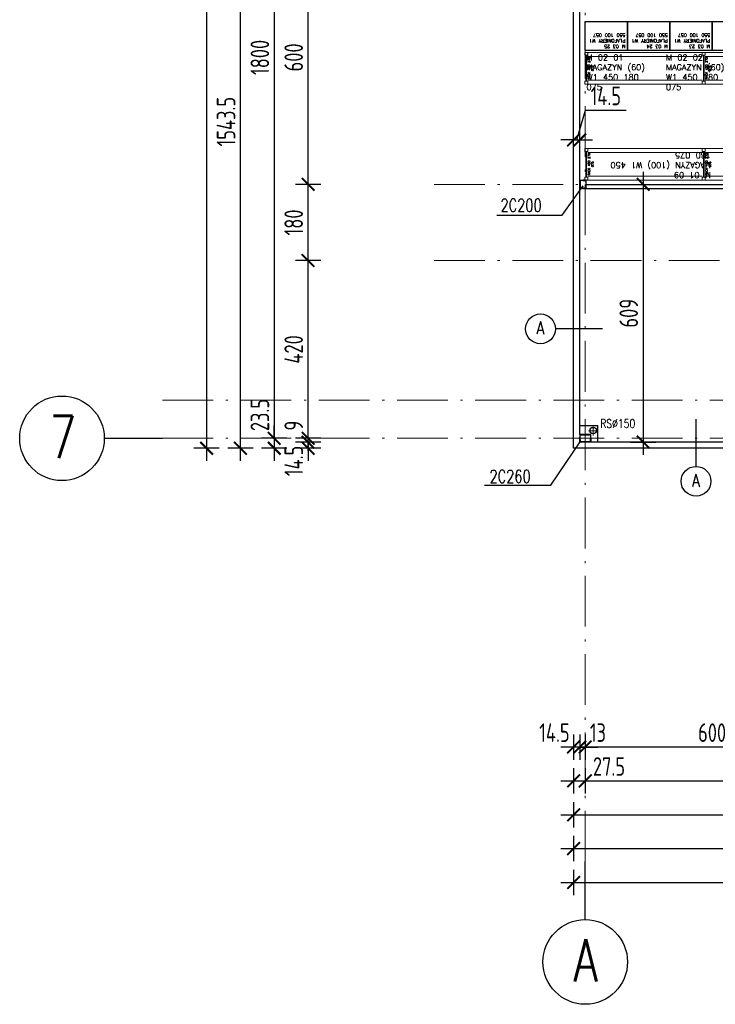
# Model space of a CAD drawing. Extents: x 153948 to 285449, y -89387 to -60195.
# Tile 6 of 108: x 247383 to 249028, y -87017 to -84690. Entities that reach past the tile are written whole.
import ezdxf
from ezdxf.enums import TextEntityAlignment as Align

# ---------------------------------------------------------------- set-up
doc = ezdxf.new("R2010")
doc.units = 0
doc.header["$LTSCALE"] = 100
doc.header["$MEASUREMENT"] = 0
doc.header["$PDMODE"] = 1
doc.linetypes.add('ACAD_ISO10W100', pattern=[18.5, 12, -3, 0.5, -3])
doc.layers.get('0').update_dxf_attribs({"linetype": 'CONTINUOUS'})
doc.layers.get('DEFPOINTS').update_dxf_attribs({"linetype": 'CONTINUOUS'})
for name, color, linetype in [('1', 2, 'CONTINUOUS'), ('K-STA', 2, 'CONTINUOUS'), ('R-----OP', 2, 'CONTINUOUS'), ('RS Minimasa VBA', 7, 'CONTINUOUS'), ('RYNNY', 2, 'CONTINUOUS'), ('SCIANY-GK', 11, 'CONTINUOUS'), ('TEXT', 11, 'CONTINUOUS'), ('TEXT1', 2, 'CONTINUOUS'), ('WYMIARY', 1, 'CONTINUOUS')]:
    doc.layers.add(name, color=color, linetype=linetype)
for name, color, linetype, lineweight in [('OSIE', 8, 'ACAD_ISO10W100', 15), ('PANELE', 3, 'CONTINUOUS', 25), ('rak550', 6, 'CONTINUOUS', 13), ('RS REGAŁY', 7, 'CONTINUOUS', 13)]:
    doc.layers.add(name, color=color, linetype=linetype, lineweight=lineweight)
doc.styles.add('DYBY-NORMALNY-0-8-N', font='ROMANS.SHX', dxfattribs={"width": 0.8})
doc.styles.get("Standard").update_dxf_attribs({"font": 'txt.shx'})
doc.styles.add('STYLE2', font='isocp.shx', dxfattribs={"width": 0.8})
doc.styles.add('TXT3', font='SIMPLEX.SHX', dxfattribs={"width": 0.75, "height": 40})
doc.dimstyles.new('KRESKI_100', dxfattribs={"dimscale": 20, "dimtxt": 2.2, "dimasz": 1.5, "dimexe": 1.5, "dimexo": 1.5, "dimgap": 0.6, "dimtad": 1, "dimdec": 1, "dimrnd": 0.5, "dimdsep": 46, "dimtxsty": 'STYLE2', "dimblk1": 'ARCHTICK', "dimblk2": 'ARCHTICK', "dimsah": 1, "dimcen": 2.5, "dimdle": 1.5, "dimclrd": 10, "dimclre": 10, "dimclrt": 15, "dimadec": 0, "dimazin": 0, "dimtfac": 1, "dimtdec": 1, "dimtmove": 1, "dimatfit": 3, "dimldrblk": 'ARCHTICK', "dimfxl": 1.5, "dimfxlon": 1, "dimtolj": 1, "dimtzin": 0, "dimarcsym": 0})

# ---------------------------------------------------------------- blocks, each defined once
blk = doc.blocks.new('SC260X2')
at = {"layer": '1'}
for points in [[(-13, 9), (-13, 0), (-12.4, 0), (-12.1, 7, -0.401015), (-11.1, 7.9), (11.1, 7.9, -0.401015), (12.1, 7), (12.4, 0), (13, 0), (13, 9)], [(-13, -9), (-13, 0), (-12.4, 0), (-12.1, -7, 0.401015), (-11.1, -7.9), (11.1, -7.9, 0.401015), (12.1, -7), (12.4, 0), (13, 0), (13, -9)]]:
    blk.add_lwpolyline(points, format="xyb", close=True, dxfattribs=at)
blk = doc.blocks.new('SC200X2')
at = {"layer": '1'}
for points in [[(-10, 7.5), (-10, 0), (-9.7, 0, 0.391021), (-9.1, 0.6), (-8.7, 5.6, -0.391021), (-7.6, 6.6), (7.6, 6.6, -0.391021), (8.7, 5.6), (9.1, 0.6, 0.391021), (9.7, 0), (10, 0), (10, 7.5)], [(-10, -7.5), (-10, 0), (-9.7, 0, -0.391021), (-9.1, -0.6), (-8.7, -5.6, 0.391021), (-7.6, -6.6), (7.6, -6.6, 0.391021), (8.7, -5.6), (9.1, -0.6, -0.391021), (9.7, 0), (10, 0), (10, -7.5)]]:
    blk.add_lwpolyline(points, format="xyb", close=True, dxfattribs=at)
blk = doc.blocks.new('_ARCHTICK')
at = {"color": 0, "linetype": 'ByBlock', "const_width": 0.15}
blk.add_lwpolyline([(-0.5, -0.5), (0.5, 0.5)], dxfattribs=at)
blk = doc.blocks.new('*D20')
at = {"layer": 'DEFPOINTS', "color": 0, "ltscale": 0.1, "transparency": 16777216}
for p in [(248692.9, -85703), (260307.9, -85703), (260307.9, -86729)]:
    blk.add_point(p, dxfattribs=at)
at = {"layer": 'WYMIARY', "color": 10, "lineweight": -2, "ltscale": 0.1, "transparency": 16777216}
for p, q in [((248692.9, -86699), (248692.9, -86759)), ((260307.9, -86699), (260307.9, -86759)), ((248662.9, -86729), (260337.9, -86729))]:
    blk.add_line(p, q, dxfattribs=at)
at = {"layer": 'WYMIARY', "color": 10, "lineweight": -2, "ltscale": 0.1, "transparency": 16777216, "xscale": 30, "yscale": 30, "zscale": 30, "rotation": 180}
blk.add_blockref('_ARCHTICK', (248692.9, -86729), dxfattribs=at)
at = {"layer": 'WYMIARY', "color": 10, "lineweight": -2, "ltscale": 0.1, "transparency": 16777216, "xscale": 30, "yscale": 30, "zscale": 30}
blk.add_blockref('_ARCHTICK', (260307.9, -86729), dxfattribs=at)
at = {"layer": 'WYMIARY', "color": 15, "ltscale": 0.1, "transparency": 16777216, "insert": (254500.4, -86695), "char_height": 44, "attachment_point": 5, "style": 'STYLE2'}
blk.add_mtext('\\A1;11615', dxfattribs=at)
blk = doc.blocks.new('*D21')
at = {"layer": 'DEFPOINTS', "color": 0, "ltscale": 0.1, "transparency": 16777216}
for p in [(248692.9, -85703), (252750.4, -86569), (252750.4, -86649)]:
    blk.add_point(p, dxfattribs=at)
at = {"layer": 'WYMIARY', "color": 10, "lineweight": -2, "ltscale": 0.1, "transparency": 16777216}
for p, q in [((248692.9, -86619), (248692.9, -86679)), ((252750.4, -86619), (252750.4, -86679)), ((248662.9, -86649), (252780.4, -86649))]:
    blk.add_line(p, q, dxfattribs=at)
at = {"layer": 'WYMIARY', "color": 10, "lineweight": -2, "ltscale": 0.1, "transparency": 16777216, "xscale": 30, "yscale": 30, "zscale": 30, "rotation": 180}
blk.add_blockref('_ARCHTICK', (248692.9, -86649), dxfattribs=at)
at = {"layer": 'WYMIARY', "color": 10, "lineweight": -2, "ltscale": 0.1, "transparency": 16777216, "xscale": 30, "yscale": 30, "zscale": 30}
blk.add_blockref('_ARCHTICK', (252750.4, -86649), dxfattribs=at)
at = {"layer": 'WYMIARY', "color": 15, "ltscale": 0.1, "transparency": 16777216, "insert": (250721.7, -86615), "char_height": 44, "attachment_point": 5, "style": 'STYLE2'}
blk.add_mtext('\\A1;4057.5', dxfattribs=at)
blk = doc.blocks.new('*D34')
at = {"layer": 'DEFPOINTS', "color": 0, "ltscale": 0.1, "transparency": 16777216}
for p in [(248692.9, -85703), (251450.4, -86489), (251450.4, -86569)]:
    blk.add_point(p, dxfattribs=at)
at = {"layer": 'WYMIARY', "color": 10, "lineweight": -2, "ltscale": 0.1, "transparency": 16777216}
for p, q in [((248692.9, -86539), (248692.9, -86599)), ((251450.4, -86539), (251450.4, -86599)), ((248662.9, -86569), (251480.4, -86569))]:
    blk.add_line(p, q, dxfattribs=at)
at = {"layer": 'WYMIARY', "color": 10, "lineweight": -2, "ltscale": 0.1, "transparency": 16777216, "xscale": 30, "yscale": 30, "zscale": 30, "rotation": 180}
blk.add_blockref('_ARCHTICK', (248692.9, -86569), dxfattribs=at)
at = {"layer": 'WYMIARY', "color": 10, "lineweight": -2, "ltscale": 0.1, "transparency": 16777216, "xscale": 30, "yscale": 30, "zscale": 30}
blk.add_blockref('_ARCHTICK', (251450.4, -86569), dxfattribs=at)
at = {"layer": 'WYMIARY', "color": 15, "ltscale": 0.1, "transparency": 16777216, "insert": (250071.7, -86535), "char_height": 44, "attachment_point": 5, "style": 'STYLE2'}
blk.add_mtext('\\A1;2757.5', dxfattribs=at)
blk = doc.blocks.new('*D41')
at = {"layer": 'DEFPOINTS', "color": 0, "ltscale": 0.1, "transparency": 16777216}
for p in [(248692.9, -86409), (248720.4, -86409), (248720.4, -86489)]:
    blk.add_point(p, dxfattribs=at)
at = {"layer": 'WYMIARY', "color": 10, "lineweight": -2, "ltscale": 0.1, "transparency": 16777216}
for p, q in [((248692.9, -86459), (248692.9, -86519)), ((248720.4, -86459), (248720.4, -86519)), ((248662.9, -86489), (248750.4, -86489))]:
    blk.add_line(p, q, dxfattribs=at)
at = {"layer": 'WYMIARY', "color": 10, "lineweight": -2, "ltscale": 0.1, "transparency": 16777216, "xscale": 30, "yscale": 30, "zscale": 30, "rotation": 180}
blk.add_blockref('_ARCHTICK', (248692.9, -86489), dxfattribs=at)
at = {"layer": 'WYMIARY', "color": 10, "lineweight": -2, "ltscale": 0.1, "transparency": 16777216, "xscale": 30, "yscale": 30, "zscale": 30}
blk.add_blockref('_ARCHTICK', (248720.4, -86489), dxfattribs=at)
at = {"layer": 'WYMIARY', "color": 15, "ltscale": 0.1, "transparency": 16777216, "insert": (248776.6, -86455), "char_height": 44, "attachment_point": 5, "style": 'STYLE2'}
blk.add_mtext('\\A1;27.5', dxfattribs=at)
blk = doc.blocks.new('*D42')
at = {"layer": 'DEFPOINTS', "color": 0, "ltscale": 0.1, "transparency": 16777216}
for p in [(248720.4, -86409), (250520.4, -86409), (250520.4, -86489)]:
    blk.add_point(p, dxfattribs=at)
at = {"layer": 'WYMIARY', "color": 10, "lineweight": -2, "ltscale": 0.1, "transparency": 16777216}
for p, q in [((248720.4, -86459), (248720.4, -86519)), ((250520.4, -86459), (250520.4, -86519)), ((248690.4, -86489), (250550.4, -86489))]:
    blk.add_line(p, q, dxfattribs=at)
at = {"layer": 'WYMIARY', "color": 10, "lineweight": -2, "ltscale": 0.1, "transparency": 16777216, "xscale": 30, "yscale": 30, "zscale": 30, "rotation": 180}
blk.add_blockref('_ARCHTICK', (248720.4, -86489), dxfattribs=at)
at = {"layer": 'WYMIARY', "color": 10, "lineweight": -2, "ltscale": 0.1, "transparency": 16777216, "xscale": 30, "yscale": 30, "zscale": 30}
blk.add_blockref('_ARCHTICK', (250520.4, -86489), dxfattribs=at)
at = {"layer": 'WYMIARY', "color": 15, "ltscale": 0.1, "transparency": 16777216, "insert": (249620.4, -86455), "char_height": 44, "attachment_point": 5, "style": 'STYLE2'}
blk.add_mtext('\\A1;1800', dxfattribs=at)
blk = doc.blocks.new('*D69')
at = {"layer": 'DEFPOINTS', "color": 0, "ltscale": 0.1, "transparency": 16777216}
for p in [(248720.4, -86329), (249320.4, -86329), (248720.4, -86409)]:
    blk.add_point(p, dxfattribs=at)
at = {"layer": 'WYMIARY', "color": 10, "lineweight": -2, "ltscale": 0.1, "transparency": 16777216}
for p, q in [((248720.4, -86379), (248720.4, -86439)), ((249320.4, -86379), (249320.4, -86439)), ((249350.4, -86409), (248690.4, -86409))]:
    blk.add_line(p, q, dxfattribs=at)
at = {"layer": 'WYMIARY', "color": 10, "lineweight": -2, "ltscale": 0.1, "transparency": 16777216, "xscale": 30, "yscale": 30, "zscale": 30, "rotation": 180}
blk.add_blockref('_ARCHTICK', (248720.4, -86409), dxfattribs=at)
at = {"layer": 'WYMIARY', "color": 10, "lineweight": -2, "ltscale": 0.1, "transparency": 16777216, "xscale": 30, "yscale": 30, "zscale": 30}
blk.add_blockref('_ARCHTICK', (249320.4, -86409), dxfattribs=at)
at = {"layer": 'WYMIARY', "color": 15, "ltscale": 0.1, "transparency": 16777216, "insert": (249020.4, -86375), "char_height": 44, "attachment_point": 5, "style": 'STYLE2'}
blk.add_mtext('\\A1;600', dxfattribs=at)
blk = doc.blocks.new('*D73')
at = {"layer": 'DEFPOINTS', "color": 0, "ltscale": 0.1, "transparency": 16777216}
for p in [(248707.4, -86329), (248720.4, -86329), (248707.4, -86409)]:
    blk.add_point(p, dxfattribs=at)
at = {"layer": 'WYMIARY', "color": 10, "lineweight": -2, "ltscale": 0.1, "transparency": 16777216}
for p, q in [((248707.4, -86379), (248707.4, -86439)), ((248720.4, -86379), (248720.4, -86439)), ((248707.4, -86409), (248677.4, -86409)), ((248720.4, -86409), (248707.4, -86409)), ((248720.4, -86409), (248750.4, -86409))]:
    blk.add_line(p, q, dxfattribs=at)
at = {"layer": 'WYMIARY', "color": 10, "lineweight": -2, "ltscale": 0.1, "transparency": 16777216, "xscale": 30, "yscale": 30, "zscale": 30}
blk.add_blockref('_ARCHTICK', (248707.4, -86409), dxfattribs=at)
at = {"layer": 'WYMIARY', "color": 10, "lineweight": -2, "ltscale": 0.1, "transparency": 16777216, "xscale": 30, "yscale": 30, "zscale": 30, "rotation": 180}
blk.add_blockref('_ARCHTICK', (248720.4, -86409), dxfattribs=at)
at = {"layer": 'WYMIARY', "color": 15, "ltscale": 0.1, "transparency": 16777216, "insert": (248750.4, -86375), "char_height": 44, "attachment_point": 5, "style": 'STYLE2'}
blk.add_mtext('\\A1;13', dxfattribs=at)
blk = doc.blocks.new('*D74')
at = {"layer": 'DEFPOINTS', "color": 0, "ltscale": 0.1, "transparency": 16777216}
for p in [(248692.9, -86329), (248707.4, -86329), (248692.9, -86409)]:
    blk.add_point(p, dxfattribs=at)
at = {"layer": 'WYMIARY', "color": 10, "lineweight": -2, "ltscale": 0.1, "transparency": 16777216}
for p, q in [((248692.9, -86379), (248692.9, -86439)), ((248707.4, -86379), (248707.4, -86439)), ((248692.9, -86409), (248662.9, -86409)), ((248707.4, -86409), (248692.9, -86409)), ((248707.4, -86409), (248737.4, -86409))]:
    blk.add_line(p, q, dxfattribs=at)
at = {"layer": 'WYMIARY', "color": 10, "lineweight": -2, "ltscale": 0.1, "transparency": 16777216, "xscale": 30, "yscale": 30, "zscale": 30}
blk.add_blockref('_ARCHTICK', (248692.9, -86409), dxfattribs=at)
at = {"layer": 'WYMIARY', "color": 10, "lineweight": -2, "ltscale": 0.1, "transparency": 16777216, "xscale": 30, "yscale": 30, "zscale": 30, "rotation": 180}
blk.add_blockref('_ARCHTICK', (248707.4, -86409), dxfattribs=at)
at = {"layer": 'WYMIARY', "color": 15, "ltscale": 0.1, "transparency": 16777216, "insert": (248647.5, -86375), "char_height": 44, "attachment_point": 5, "style": 'STYLE2'}
blk.add_mtext('\\A1;14.5', dxfattribs=at)
blk = doc.blocks.new('*D78')
at = {"layer": 'DEFPOINTS', "color": 0, "ltscale": 0.1, "transparency": 16777216}
for p in [(248707.4, -84974.5), (248692.9, -85079.5), (248707.4, -85069.5)]:
    blk.add_point(p, dxfattribs=at)
at = {"layer": 'WYMIARY', "color": 10, "lineweight": -2, "ltscale": 0.1, "transparency": 16777216}
for p, q in [((248700.2, -84974.5), (248721.2, -84904.5)), ((248721.2, -84904.5), (248817, -84904.5)), ((248692.9, -85004.5), (248692.9, -84944.5)), ((248707.4, -85004.5), (248707.4, -84944.5)), ((248692.9, -84974.5), (248662.9, -84974.5)), ((248692.9, -84974.5), (248707.4, -84974.5)), ((248692.9, -84974.5), (248707.4, -84974.5)), ((248707.4, -84974.5), (248737.4, -84974.5))]:
    blk.add_line(p, q, dxfattribs=at)
at = {"layer": 'WYMIARY', "color": 10, "lineweight": -2, "ltscale": 0.1, "transparency": 16777216, "xscale": 30, "yscale": 30, "zscale": 30}
blk.add_blockref('_ARCHTICK', (248692.9, -84974.5), dxfattribs=at)
at = {"layer": 'WYMIARY', "color": 10, "lineweight": -2, "ltscale": 0.1, "transparency": 16777216, "xscale": 30, "yscale": 30, "zscale": 30, "rotation": 180}
blk.add_blockref('_ARCHTICK', (248707.4, -84974.5), dxfattribs=at)
at = {"layer": 'WYMIARY', "color": 15, "ltscale": 0.1, "transparency": 16777216, "insert": (248769.1, -84870.5), "char_height": 44, "attachment_point": 5, "style": 'STYLE2'}
blk.add_mtext('\\A1;14.5', dxfattribs=at)
blk = doc.blocks.new('*D198')
at = {"layer": 'DEFPOINTS', "color": 0, "ltscale": 0.1, "transparency": 16777216}
for p in [(248692.9, -74816), (247825, -85703), (248692.9, -85703)]:
    blk.add_point(p, dxfattribs=at)
at = {"layer": 'WYMIARY', "color": 10, "lineweight": -2, "ltscale": 0.1, "transparency": 16777216}
for p, q in [((247825, -74786), (247825, -85733)), ((247855, -74816), (247795, -74816)), ((247855, -85703), (247795, -85703))]:
    blk.add_line(p, q, dxfattribs=at)
at = {"layer": 'WYMIARY', "color": 10, "lineweight": -2, "ltscale": 0.1, "transparency": 16777216, "xscale": 30, "yscale": 30, "zscale": 30}
for p, rotation in [((247825, -74816), 90), ((247825, -85703), 270)]:
    blk.add_blockref('_ARCHTICK', p, dxfattribs=dict(at, rotation=rotation))
at = {"layer": 'WYMIARY', "color": 15, "ltscale": 0.1, "transparency": 16777216, "insert": (247791, -80259.5), "char_height": 44, "attachment_point": 5, "rotation": 90, "style": 'STYLE2'}
blk.add_mtext('\\A1;10887', dxfattribs=at)
blk = doc.blocks.new('*D199')
at = {"layer": 'DEFPOINTS', "color": 0, "ltscale": 0.1, "transparency": 16777216}
for p in [(247905, -84159.5), (248692.9, -84159.5), (248692.9, -85703)]:
    blk.add_point(p, dxfattribs=at)
at = {"layer": 'WYMIARY', "color": 10, "lineweight": -2, "ltscale": 0.1, "transparency": 16777216}
for p, q in [((247905, -85733), (247905, -84129.5)), ((247935, -84159.5), (247875, -84159.5)), ((247935, -85703), (247875, -85703))]:
    blk.add_line(p, q, dxfattribs=at)
at = {"layer": 'WYMIARY', "color": 10, "lineweight": -2, "ltscale": 0.1, "transparency": 16777216, "xscale": 30, "yscale": 30, "zscale": 30}
for p, rotation in [((247905, -84159.5), 90), ((247905, -85703), 270)]:
    blk.add_blockref('_ARCHTICK', p, dxfattribs=dict(at, rotation=rotation))
at = {"layer": 'WYMIARY', "color": 15, "ltscale": 0.1, "transparency": 16777216, "insert": (247871, -84931.3), "char_height": 44, "attachment_point": 5, "rotation": 90, "style": 'STYLE2'}
blk.add_mtext('\\A1;1543.5', dxfattribs=at)
blk = doc.blocks.new('*D211')
at = {"layer": 'DEFPOINTS', "color": 0, "ltscale": 0.1, "transparency": 16777216}
for p in [(248065, -83879.5), (247985, -85679.5), (248065, -85679.5)]:
    blk.add_point(p, dxfattribs=at)
at = {"layer": 'WYMIARY', "color": 10, "lineweight": -2, "ltscale": 0.1, "transparency": 16777216}
for p, q in [((247985, -83849.5), (247985, -85709.5)), ((248015, -83879.5), (247955, -83879.5)), ((248015, -85679.5), (247955, -85679.5))]:
    blk.add_line(p, q, dxfattribs=at)
at = {"layer": 'WYMIARY', "color": 10, "lineweight": -2, "ltscale": 0.1, "transparency": 16777216, "xscale": 30, "yscale": 30, "zscale": 30}
for p, rotation in [((247985, -83879.5), 90), ((247985, -85679.5), 270)]:
    blk.add_blockref('_ARCHTICK', p, dxfattribs=dict(at, rotation=rotation))
at = {"layer": 'WYMIARY', "color": 15, "ltscale": 0.1, "transparency": 16777216, "insert": (247951, -84779.5), "char_height": 44, "attachment_point": 5, "rotation": 90, "style": 'STYLE2'}
blk.add_mtext('\\A1;1800', dxfattribs=at)
blk = doc.blocks.new('*D212')
at = {"layer": 'DEFPOINTS', "color": 0, "ltscale": 0.1, "transparency": 16777216}
for p in [(248065, -85679.5), (247985, -85703), (248065, -85703)]:
    blk.add_point(p, dxfattribs=at)
at = {"layer": 'WYMIARY', "color": 10, "lineweight": -2, "ltscale": 0.1, "transparency": 16777216}
for p, q in [((247985, -85679.5), (247985, -85649.5)), ((248015, -85679.5), (247955, -85679.5)), ((247985, -85679.5), (247985, -85703)), ((248015, -85703), (247955, -85703)), ((247985, -85703), (247985, -85733))]:
    blk.add_line(p, q, dxfattribs=at)
at = {"layer": 'WYMIARY', "color": 10, "lineweight": -2, "ltscale": 0.1, "transparency": 16777216, "xscale": 30, "yscale": 30, "zscale": 30}
for p, rotation in [((247985, -85679.5), 270), ((247985, -85703), 90)]:
    blk.add_blockref('_ARCHTICK', p, dxfattribs=dict(at, rotation=rotation))
at = {"layer": 'WYMIARY', "color": 15, "ltscale": 0.1, "transparency": 16777216, "insert": (247951, -85624.5), "char_height": 44, "attachment_point": 5, "rotation": 90, "style": 'STYLE2'}
blk.add_mtext('\\A1;23.5', dxfattribs=at)
blk = doc.blocks.new('*D213')
at = {"layer": 'DEFPOINTS', "color": 0, "ltscale": 0.1, "transparency": 16777216}
for p in [(248065, -85688.5), (248692.9, -85703), (248707.4, -85688.5)]:
    blk.add_point(p, dxfattribs=at)
at = {"layer": 'WYMIARY', "color": 10, "lineweight": -2, "ltscale": 0.1, "transparency": 16777216}
for p, q in [((248065, -85688.5), (248065, -85658.5)), ((248095, -85688.5), (248035, -85688.5)), ((248095, -85703), (248035, -85703)), ((248065, -85703), (248065, -85688.5)), ((248065, -85703), (248065, -85733))]:
    blk.add_line(p, q, dxfattribs=at)
at = {"layer": 'WYMIARY', "color": 10, "lineweight": -2, "ltscale": 0.1, "transparency": 16777216, "xscale": 30, "yscale": 30, "zscale": 30}
for p, rotation in [((248065, -85688.5), 270), ((248065, -85703), 90)]:
    blk.add_blockref('_ARCHTICK', p, dxfattribs=dict(at, rotation=rotation))
at = {"layer": 'WYMIARY', "color": 15, "ltscale": 0.1, "transparency": 16777216, "insert": (248031, -85733), "char_height": 44, "attachment_point": 5, "rotation": 90, "style": 'STYLE2'}
blk.add_mtext('\\A1;14.5', dxfattribs=at)
blk = doc.blocks.new('*D214')
at = {"layer": 'DEFPOINTS', "color": 0, "ltscale": 0.1, "transparency": 16777216}
for p in [(248065, -85679.5), (248145, -85679.5), (248707.4, -85688.5)]:
    blk.add_point(p, dxfattribs=at)
at = {"layer": 'WYMIARY', "color": 10, "lineweight": -2, "ltscale": 0.1, "transparency": 16777216}
for p, q in [((248065, -85679.5), (248065, -85649.5)), ((248095, -85679.5), (248035, -85679.5)), ((248065, -85688.5), (248065, -85679.5)), ((248095, -85688.5), (248035, -85688.5)), ((248065, -85688.5), (248065, -85718.5))]:
    blk.add_line(p, q, dxfattribs=at)
at = {"layer": 'WYMIARY', "color": 10, "lineweight": -2, "ltscale": 0.1, "transparency": 16777216, "xscale": 30, "yscale": 30, "zscale": 30}
for p, rotation in [((248065, -85679.5), 270), ((248065, -85688.5), 90)]:
    blk.add_blockref('_ARCHTICK', p, dxfattribs=dict(at, rotation=rotation))
at = {"layer": 'WYMIARY', "color": 15, "ltscale": 0.1, "transparency": 16777216, "insert": (248031, -85649.5), "char_height": 44, "attachment_point": 5, "rotation": 90, "style": 'STYLE2'}
blk.add_mtext('\\A1;9', dxfattribs=at)
blk = doc.blocks.new('*D215')
at = {"layer": 'DEFPOINTS', "color": 0, "ltscale": 0.1, "transparency": 16777216}
for p in [(248065, -85259.5), (248145, -85259.5), (248145, -85679.5)]:
    blk.add_point(p, dxfattribs=at)
at = {"layer": 'WYMIARY', "color": 10, "lineweight": -2, "ltscale": 0.1, "transparency": 16777216}
for p, q in [((248065, -85709.5), (248065, -85229.5)), ((248095, -85259.5), (248035, -85259.5)), ((248095, -85679.5), (248035, -85679.5))]:
    blk.add_line(p, q, dxfattribs=at)
at = {"layer": 'WYMIARY', "color": 10, "lineweight": -2, "ltscale": 0.1, "transparency": 16777216, "xscale": 30, "yscale": 30, "zscale": 30}
for p, rotation in [((248065, -85259.5), 90), ((248065, -85679.5), 270)]:
    blk.add_blockref('_ARCHTICK', p, dxfattribs=dict(at, rotation=rotation))
at = {"layer": 'WYMIARY', "color": 15, "ltscale": 0.1, "transparency": 16777216, "insert": (248031, -85469.5), "char_height": 44, "attachment_point": 5, "rotation": 90, "style": 'STYLE2'}
blk.add_mtext('\\A1;420', dxfattribs=at)
blk = doc.blocks.new('*D216')
at = {"layer": 'DEFPOINTS', "color": 0, "ltscale": 0.1, "transparency": 16777216}
for p in [(248065, -85079.5), (248145, -85079.5), (248145, -85259.5)]:
    blk.add_point(p, dxfattribs=at)
at = {"layer": 'WYMIARY', "color": 10, "lineweight": -2, "ltscale": 0.1, "transparency": 16777216}
for p, q in [((248065, -85289.5), (248065, -85049.5)), ((248095, -85079.5), (248035, -85079.5)), ((248095, -85259.5), (248035, -85259.5))]:
    blk.add_line(p, q, dxfattribs=at)
at = {"layer": 'WYMIARY', "color": 10, "lineweight": -2, "ltscale": 0.1, "transparency": 16777216, "xscale": 30, "yscale": 30, "zscale": 30}
for p, rotation in [((248065, -85079.5), 90), ((248065, -85259.5), 270)]:
    blk.add_blockref('_ARCHTICK', p, dxfattribs=dict(at, rotation=rotation))
at = {"layer": 'WYMIARY', "color": 15, "ltscale": 0.1, "transparency": 16777216, "insert": (248031, -85169.5), "char_height": 44, "attachment_point": 5, "rotation": 90, "style": 'STYLE2'}
blk.add_mtext('\\A1;180', dxfattribs=at)
blk = doc.blocks.new('*D217')
at = {"layer": 'DEFPOINTS', "color": 0, "ltscale": 0.1, "transparency": 16777216}
for p in [(248065, -84479.5), (248145, -84479.5), (248145, -85079.5)]:
    blk.add_point(p, dxfattribs=at)
at = {"layer": 'WYMIARY', "color": 10, "lineweight": -2, "ltscale": 0.1, "transparency": 16777216}
for p, q in [((248065, -85109.5), (248065, -84449.5)), ((248095, -84479.5), (248035, -84479.5)), ((248095, -85079.5), (248035, -85079.5))]:
    blk.add_line(p, q, dxfattribs=at)
at = {"layer": 'WYMIARY', "color": 10, "lineweight": -2, "ltscale": 0.1, "transparency": 16777216, "xscale": 30, "yscale": 30, "zscale": 30}
for p, rotation in [((248065, -84479.5), 90), ((248065, -85079.5), 270)]:
    blk.add_blockref('_ARCHTICK', p, dxfattribs=dict(at, rotation=rotation))
at = {"layer": 'WYMIARY', "color": 15, "ltscale": 0.1, "transparency": 16777216, "insert": (248031, -84779.5), "char_height": 44, "attachment_point": 5, "rotation": 90, "style": 'STYLE2'}
blk.add_mtext('\\A1;600', dxfattribs=at)
blk = doc.blocks.new('*D239')
at = {"layer": 'DEFPOINTS', "color": 0, "ltscale": 0.1, "transparency": 16777216}
for p in [(248722.4, -85079.5), (248750.4, -85688.5), (248857.3, -85688.5)]:
    blk.add_point(p, dxfattribs=at)
at = {"layer": 'WYMIARY', "color": 10, "lineweight": -2, "ltscale": 0.1, "transparency": 16777216}
for p, q in [((248857.3, -85049.5), (248857.3, -85718.5)), ((248827.3, -85079.5), (248887.3, -85079.5)), ((248827.3, -85688.5), (248887.3, -85688.5))]:
    blk.add_line(p, q, dxfattribs=at)
at = {"layer": 'WYMIARY', "color": 10, "lineweight": -2, "ltscale": 0.1, "transparency": 16777216, "xscale": 30, "yscale": 30, "zscale": 30}
for p, rotation in [((248857.3, -85079.5), 90), ((248857.3, -85688.5), 270)]:
    blk.add_blockref('_ARCHTICK', p, dxfattribs=dict(at, rotation=rotation))
at = {"layer": 'WYMIARY', "color": 15, "ltscale": 0.1, "transparency": 16777216, "insert": (248823.3, -85384), "char_height": 44, "attachment_point": 5, "rotation": 90, "style": 'STYLE2'}
blk.add_mtext('\\A1;609', dxfattribs=at)
blk = doc.blocks.new('RACK 450 270 075')
at = {"color": 1}
for p, q in [((7, 75), (277.8, 75)), ((2.75, 68), (2.75, 7)), ((4.25, 68), (4.25, 7)), ((7, 65.5), (277.8, 65.5)), ((7, 9.5), (277.8, 9.5)), ((7, 0), (277.8, 0))]:
    blk.add_line(p, q, dxfattribs=at)
for points in [[(0, 68), (7, 68), (7, 75), (0, 75)], [(0, 0), (7, 0), (7, 7), (0, 7)]]:
    blk.add_lwpolyline(points, close=True, dxfattribs=at)
at = {"color": 1, "insert": (14.25, 37.5), "char_height": 5, "width": 61, "attachment_point": 5, "rotation": 90}
blk.add_mtext('RACK 450 270 075', dxfattribs=at)

msp = doc.modelspace()

# ---------------------------------------------------------------- linework, layer by layer
at = {"layer": 'OSIE', "ltscale": 0.1}
for p, q in [((248720.4, -86679.55), (248720.4, -73374.65)), ((248363.17, -85079.55), (249349.98, -85079.55)), ((248363.17, -85259.55), (263229.19, -85259.55)), ((247720.4, -85589.55), (263229.19, -85589.55)), ((248727.87, -85661.49), (248750.66, -85661.49)), ((248739.26, -85672.89), (248739.26, -85650.09)), ((247720.4, -85679.55), (263229.19, -85679.55))]:
    msp.add_line(p, q, dxfattribs=at)
at = {"layer": 'PANELE', "ltscale": 0.5}
for p, q in [((248692.9, -85703.05), (248692.9, -84479.55)), ((248707.4, -85670.55), (248707.4, -84479.55)), ((251450.4, -85703.05), (248692.9, -85703.05)), ((251450.4, -85688.55), (248733.4, -85688.55))]:
    msp.add_line(p, q, dxfattribs=at)
at = {"layer": 'R-----OP'}
for p, q in [((248761.54, -85420.55), (248649.81, -85420.55)), ((248982.01, -85634.14), (248982.01, -85745.87))]:
    msp.add_line(p, q, dxfattribs=at)
for centre in [(248614.63, -85420.94), (248982.4, -85781.05)]:
    msp.add_circle(centre, 35.19, dxfattribs=at)
at = {"layer": 'rak550', "lineweight": -3}
for points in [[(248719.7, -84762.55), (248820.1, -84762.55), (248820.1, -84695.55), (248719.7, -84695.55)], [(248820.1, -84762.55), (248920.5, -84762.55), (248920.5, -84695.55), (248820.1, -84695.55)], [(248920.5, -84762.55), (249020.9, -84762.55), (249020.9, -84695.55), (248920.5, -84695.55)], [(249020.9, -84762.55), (249121.3, -84762.55), (249121.3, -84695.55), (249020.9, -84695.55)]]:
    msp.add_lwpolyline(points, close=True, dxfattribs=at)
at = {"layer": 'RYNNY', "ltscale": 0.1}
msp.add_circle((248739.26, -85661.13), 7.5, dxfattribs=at)
at = {"layer": 'SCIANY-GK', "ltscale": 0.1}
for p, q in [((248722.4, -85079.55), (252493.33, -85079.55)), ((248722.4, -85089.55), (252483.38, -85089.55)), ((248707.4, -85649.55), (248750.4, -85649.55)), ((248750.4, -85688.55), (248750.4, -85649.55))]:
    msp.add_line(p, q, dxfattribs=at)
at = {"layer": 'TEXT'}
for p, q in [((248665.53, -85152.19), (248715.4, -85083.3)), ((248511.71, -85152.19), (248665.53, -85152.19)), ((248638.71, -85789.98), (248708.36, -85688.05)), ((248482.52, -85789.98), (248638.71, -85789.98))]:
    msp.add_line(p, q, dxfattribs=at)
at = {"layer": 'TEXT1'}
for p, q in [((247583.04, -85679.55), (247720.4, -85679.55)), ((248720.4, -86816.91), (248720.4, -86679.55))]:
    msp.add_line(p, q, dxfattribs=at)
for centre in [(247483.04, -85679.55), (248720.4, -86916.91)]:
    msp.add_circle(centre, 100, dxfattribs=at)

# ---------------------------------------------------------------- block references
at = {"layer": 'K-STA', "ltscale": 0.5, "rotation": 270}
msp.add_blockref('SC200X2', (248714.9, -85079.55), dxfattribs=at)
at = {"layer": 'K-STA', "ltscale": 0.5}
msp.add_blockref('SC260X2', (248720.4, -85679.55), dxfattribs=at)
at = {"layer": 'RS REGAŁY'}
for p in [(248719.2, -84842.55), (248997, -84842.55), (248719.2, -85069.55), (248997, -85069.55)]:
    msp.add_blockref('RACK 450 270 075', p, dxfattribs=at)

# ---------------------------------------------------------------- texts
at = {"layer": 'R-----OP', "style": 'DYBY-NORMALNY-0-8-N', "width": 0.8}
for p in [(248614.23, -85418.83), (248982, -85778.94)]:
    msp.add_text('A', height=30, dxfattribs=at).set_placement(p, align=Align.MIDDLE)
at = {"layer": 'R-----OP', "color": 2, "style": 'DYBY-NORMALNY-0-8-N', "width": 0.8}
msp.add_text('RS%%c150', height=20, dxfattribs=at).set_placement((248797.24, -85644.58), align=Align.MIDDLE)
at = {"layer": 'RS Minimasa VBA', "attachment_point": 1, "rotation": 180}
for s, insert, char_height, width in [('M 03 25^M^JPLAFONIERY W1 550 100 057', (248815.1, -84757.55), 8, 95.4), ('M 03 24^M^JPLAFONIERY W1 550 100 057', (248915.5, -84757.55), 8, 95.4), ('M 03 23^M^JPLAFONIERY W1 550 100 057', (249015.9, -84757.55), 8, 95.4), ('M 01 09^M^JMAGAZYN (100) W1 450 180 075', (249017.5, -85064.55), 14, 272.8)]:
    msp.add_mtext(s, dxfattribs=dict(at, insert=insert, char_height=char_height, width=width))
at = {"layer": 'RS Minimasa VBA', "char_height": 14, "width": 182.8, "attachment_point": 1}
for s, insert in [('M 02 01^M^JMAGAZYN (60) W1 450 180 075', (248723.5, -84772.55)), ('M 02 02^M^JMAGAZYN (60) W1 450 180 075', (248911.3, -84772.55))]:
    msp.add_mtext(s, dxfattribs=dict(at, insert=insert))
at = {"layer": 'TEXT', "style": 'TXT3', "width": 0.75}
for s, p in [('2C200', (248520, -85143.9)), ('2C260', (248493.96, -85784.51))]:
    msp.add_text(s, height=30, dxfattribs=at).set_placement(p)
at = {"layer": 'TEXT1', "style": 'TXT3', "width": 0.75}
for s, p in [('7', (247453.24, -85726.19)), ('A', (248692.56, -86962.64))]:
    msp.add_text(s, height=100, dxfattribs=at).set_placement(p)

# ---------------------------------------------------------------- dimensions: what is measured, and where the dimension line sits
at = {"layer": 'WYMIARY', "ltscale": 0.1}
for base, p1, p2, picture, middle in [((247824.99, -85703.05), (248692.9, -74816.05), (248692.9, -85703.05), '*D198', (247790.99, -80259.55)), ((247984.99, -85679.55), (248064.99, -83879.55), (248064.99, -85679.55), '*D211', (247950.99, -84779.55)), ((247904.99, -84159.55), (248692.9, -85703.05), (248692.9, -84159.55), '*D199', (247870.99, -84931.3)), ((248064.99, -84479.55), (248144.99, -85079.55), (248144.99, -84479.55), '*D217', (248030.99, -84779.55)), ((248064.99, -85079.55), (248144.99, -85259.55), (248144.99, -85079.55), '*D216', (248030.99, -85169.55)), ((248857.26, -85688.55), (248722.4, -85079.55), (248750.4, -85688.55), '*D239', (248823.26, -85384.05)), ((248064.99, -85259.55), (248144.99, -85679.55), (248144.99, -85259.55), '*D215', (248030.98, -85469.55))]:
    dim = msp.add_linear_dim(base=base, p1=p1, p2=p2, angle=90, dimstyle='KRESKI_100', dxfattribs=at)
    dim.commit()
    dim.dimension.update_dxf_attribs({"geometry": picture, "text_midpoint": middle})
for base, p1, p2, picture, middle in [((248707.4, -84974.48), (248692.9, -85079.55), (248707.4, -85069.55), '*D78', (248733.15, -84870.48)), ((260307.9, -86729.04), (248692.9, -85703.05), (260307.9, -85703.05), '*D20', (254500.4, -86695.04)), ((252750.4, -86649.04), (248692.9, -85703.05), (252750.4, -86569.04), '*D21', (250721.65, -86615.04)), ((251450.4, -86569.04), (248692.9, -85703.05), (251450.4, -86489.04), '*D34', (250071.65, -86535.04)), ((248720.4, -86409.04), (249320.4, -86329.04), (248720.4, -86329.04), '*D69', (249020.4, -86375.04)), ((250520.4, -86489.04), (248720.4, -86409.04), (250520.4, -86409.04), '*D42', (249620.4, -86455.04))]:
    dim = msp.add_linear_dim(base=base, p1=p1, p2=p2, dimstyle='KRESKI_100', dxfattribs=at)
    dim.commit()
    dim.dimension.update_dxf_attribs({"geometry": picture, "text_midpoint": middle})
for base, p1, p2, picture, middle in [((247984.99, -85703.05), (248064.99, -85679.55), (248064.99, -85703.05), '*D212', (247984.99, -85624.52)), ((248064.99, -85679.55), (248707.4, -85688.55), (248144.99, -85679.55), '*D214', (248064.99, -85649.55)), ((248064.99, -85688.55), (248692.9, -85703.05), (248707.4, -85688.55), '*D213', (248064.99, -85733.05))]:
    dim = msp.add_linear_dim(base=base, p1=p1, p2=p2, angle=90, dimstyle='KRESKI_100', dxfattribs=at)
    dim.commit()
    dim.dimension.update_dxf_attribs({"geometry": picture, "text_midpoint": middle, "dimtype": 160})
for base, p1, p2, picture, middle in [((248692.9, -86409.04), (248707.4, -86329.04), (248692.9, -86329.04), '*D74', (248647.52, -86409.04)), ((248707.4, -86409.04), (248720.4, -86329.04), (248707.4, -86329.04), '*D73', (248750.4, -86409.04)), ((248720.4, -86489.04), (248692.9, -86409.04), (248720.4, -86409.04), '*D41', (248776.63, -86489.04))]:
    dim = msp.add_linear_dim(base=base, p1=p1, p2=p2, dimstyle='KRESKI_100', dxfattribs=at)
    dim.commit()
    dim.dimension.update_dxf_attribs({"geometry": picture, "text_midpoint": middle, "dimtype": 160})

doc.saveas('drawing.dxf')
